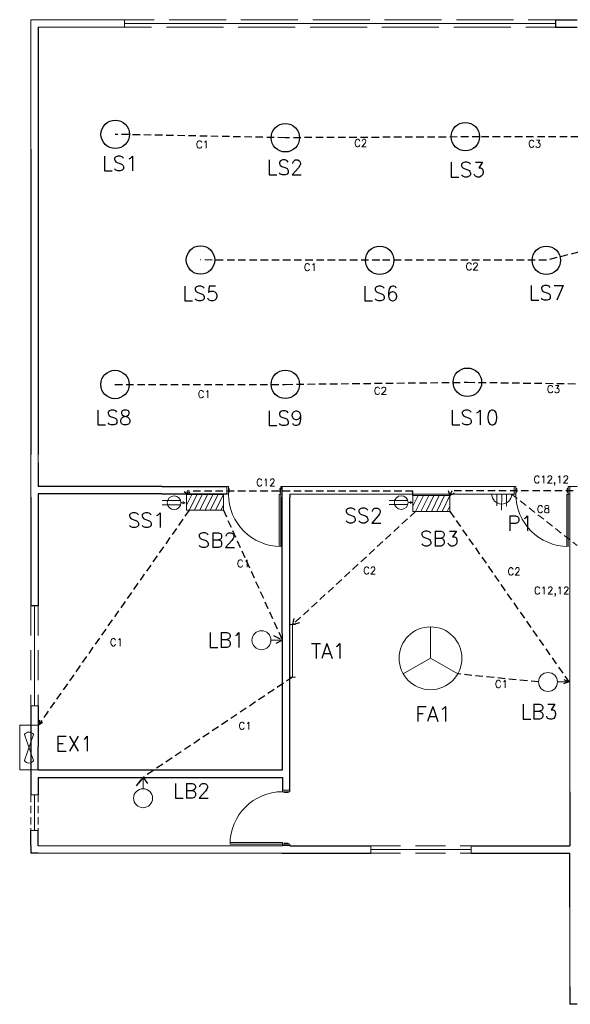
# Model space of a CAD drawing. Header units: inches. Extents: x 860 to 1934, y 169 to 855.
# Tile 1 of 3: x 860 to 1230, y 169 to 831. Entities that reach past the tile are written whole.
import ezdxf

# ---------------------------------------------------------------- set-up
doc = ezdxf.new("R2010")
doc.units = ezdxf.units.IN
doc.header["$LTSCALE"] = 20
doc.header["$MEASUREMENT"] = 0
for name, pattern in [('DASHED2', [0.375, 0.25, -0.125]), ('DASHEDX2', [1.5, 1, -0.5]), ('HIDDEN', [0.375, 0.25, -0.125])]:
    doc.linetypes.add(name, pattern=pattern)
doc.layers.add('Conduit', color=1, linetype='Continuous', lineweight=13)
doc.layers.add('Hidden', color=3, linetype='HIDDEN')
doc.layers.add('Legend', color=6, linetype='Continuous')
doc.styles.add('style1', font='txt.shx', dxfattribs={"height": 41})

msp = doc.modelspace()

# ---------------------------------------------------------------- linework, layer by layer
at = {"lineweight": 13}
for p, q in [((930.12, 830.54), (867.3, 830.54)), ((930.12, 825.52), (930.12, 830.54)), ((978.36, 828.03), (930.12, 828.03)), ((1026.61, 828.03), (978.36, 828.03)), ((1074.85, 828.03), (1026.61, 828.03)), ((1123.09, 828.03), (1074.85, 828.03)), ((1171.34, 828.03), (1123.09, 828.03)), ((1219.58, 828.03), (1171.34, 828.03)), ((930.12, 825.52), (872.33, 825.52)), ((872.33, 538.57), (872.33, 533)), ((1036.16, 516.96), (1041.18, 516.96)), ((1041.18, 516.96), (1192.95, 516.96)), ((1229.13, 516.96), (1229.13, 311.93)), ((1229.13, 516.96), (1234.15, 516.96)), ((999.99, 511.99), (999.99, 511.99)), ((1036.16, 509.93), (1036.16, 514.95)), ((1041.18, 511.94), (1192.95, 511.94)), ((1192.95, 511.94), (1192.95, 511.94)), ((1229.13, 509.93), (1229.13, 511.94)), ((869.82, 369.63), (869.82, 436.97)), ((872.33, 369.63), (867.3, 369.63)), ((872.33, 310.01), (867.3, 310.01)), ((869.82, 285.89), (869.82, 310.01)), ((872.33, 285.89), (867.3, 285.89)), ((872.33, 275.75), (1036.16, 275.75)), ((1095.62, 275.75), (1095.62, 270.72)), ((1162.96, 273.23), (1095.62, 273.23)), ((1162.96, 275.75), (1162.96, 270.72)), ((872.33, 270.72), (1036.16, 270.72)), ((1229.13, 181.27), (1229.13, 234.54))]:
    msp.add_line(p, q, dxfattribs=at)
at = {"linetype": 'Continuous', "lineweight": 13}
for p, q in [((867.3, 743.6), (867.3, 830.54)), ((867.3, 830.54), (867.3, 830.54)), ((872.33, 825.52), (872.33, 743.6)), ((867.3, 509.93), (867.3, 538.57)), ((998.98, 511.99), (998.98, 517.02)), ((998.98, 517.02), (999.99, 517.02)), ((999.99, 517.02), (999.99, 511.99)), ((1036.16, 516.96), (1035.15, 516.96)), ((1035.15, 516.96), (1035.15, 515.7)), ((1191.94, 511.94), (1191.94, 516.96)), ((1191.94, 516.96), (1192.95, 516.96)), ((1192.95, 516.96), (1192.95, 511.94)), ((1229.13, 516.96), (1228.12, 516.96)), ((1228.12, 516.96), (1228.12, 515.7)), ((1229.13, 516.96), (1229.13, 511.94)), ((999.99, 511.99), (998.98, 511.99)), ((1000.59, 515.76), (999.99, 515.76)), ((999.99, 513.25), (1000.59, 513.25)), ((1000.59, 513.25), (1000.59, 515.76)), ((1034.15, 511.94), (1034.15, 476.77)), ((1036.16, 511.94), (1034.15, 511.94)), ((1035.15, 515.7), (1034.55, 515.7)), ((1034.55, 515.7), (1034.55, 513.19)), ((1034.55, 513.19), (1035.15, 513.19)), ((1035.15, 515.7), (1035.15, 514.45)), ((1035.15, 514.45), (1035.15, 513.19)), ((1035.15, 513.19), (1035.15, 511.94)), ((1035.15, 511.94), (1035.15, 476.76)), ((1192.95, 511.94), (1191.94, 511.94)), ((1193.55, 515.7), (1192.95, 515.7)), ((1192.95, 513.19), (1193.55, 513.19)), ((1193.55, 513.19), (1193.55, 515.7)), ((1227.12, 511.94), (1227.12, 476.77)), ((1229.13, 511.94), (1227.12, 511.94)), ((1228.12, 515.7), (1227.52, 515.7)), ((1227.52, 515.7), (1227.52, 513.19)), ((1227.52, 513.19), (1228.12, 513.19)), ((1228.12, 515.7), (1228.12, 514.45)), ((1228.12, 514.45), (1228.12, 513.19)), ((1228.12, 513.19), (1228.12, 511.94)), ((1228.12, 511.94), (1228.12, 476.76)), ((1036.23, 313.03), (1041.25, 313.03)), ((1036.23, 312.02), (1036.23, 313.03)), ((1041.25, 312.02), (1036.23, 312.02)), ((1037.48, 312.02), (1037.48, 311.42)), ((1037.48, 311.42), (1040, 311.42)), ((1040, 311.42), (1040, 312.02)), ((1041.25, 313.03), (1041.25, 312.02)), ((1036.23, 277.85), (1001.06, 277.85)), ((1036.23, 275.84), (1036.23, 277.85)), ((1036.23, 276.84), (1001.05, 276.84)), ((1037.48, 276.84), (1036.23, 276.84)), ((1041.25, 275.84), (1036.23, 275.84)), ((1040, 277.45), (1037.48, 277.45)), ((1037.48, 277.45), (1037.48, 276.84)), ((1038.74, 276.84), (1037.48, 276.84)), ((1040, 276.84), (1038.74, 276.84)), ((1040, 276.84), (1040, 277.45)), ((1041.25, 276.84), (1040, 276.84)), ((1041.25, 275.84), (1041.25, 276.84))]:
    msp.add_line(p, q, dxfattribs=at)
at = {"linetype": 'DASHEDX2', "lineweight": 13}
for p, q in [((930.12, 830.54), (978.36, 830.54)), ((978.36, 830.54), (1026.61, 830.54)), ((1026.61, 830.54), (1074.85, 830.54)), ((1074.85, 830.54), (1123.09, 830.54)), ((1123.09, 830.54), (1171.34, 830.54)), ((1171.34, 830.54), (1219.58, 830.54)), ((978.36, 825.52), (930.12, 825.52)), ((1026.61, 825.52), (978.36, 825.52)), ((1074.85, 825.52), (1026.61, 825.52)), ((1123.09, 825.52), (1074.85, 825.52)), ((1171.34, 825.52), (1123.09, 825.52)), ((1219.58, 825.52), (1171.34, 825.52)), ((867.3, 436.97), (867.3, 369.63)), ((872.33, 436.97), (872.33, 369.63)), ((1095.62, 275.75), (1162.96, 275.75)), ((1095.62, 270.72), (1162.96, 270.72))]:
    msp.add_line(p, q, dxfattribs=at)
for p, q in [((1219.58, 830.54), (1219.58, 825.52)), ((1219.58, 830.54), (1234.15, 830.54)), ((872.33, 825.52), (872.33, 753.52)), ((1219.58, 825.52), (1234.15, 825.52)), ((872.33, 753.52), (872.33, 743.6)), ((867.3, 743.6), (867.3, 671.24)), ((872.33, 743.6), (872.33, 671.24)), ((867.3, 671.24), (867.3, 538.57)), ((872.33, 671.24), (872.33, 538.57)), ((872.33, 533), (872.33, 516.99)), ((955.25, 516.99), (872.33, 516.99)), ((955.25, 516.99), (960.27, 516.99)), ((960.27, 516.99), (965.3, 516.99)), ((965.29, 516.99), (998.98, 517.02)), ((1036.16, 514.95), (1036.16, 516.96)), ((867.3, 509.93), (867.3, 436.97)), ((955.25, 511.97), (872.33, 511.97)), ((872.33, 511.97), (872.33, 436.97)), ((955.25, 511.97), (960.27, 511.97)), ((960.27, 511.97), (965.3, 511.97)), ((965.3, 511.97), (998.98, 511.99)), ((1036.22, 326.66), (1036.16, 509.93)), ((1041.18, 511.94), (1041.18, 509.93)), ((1041.25, 313.03), (1041.18, 509.93)), ((867.3, 436.97), (872.33, 436.97)), ((867.3, 369.63), (867.3, 342.21)), ((872.33, 369.63), (872.33, 342.21)), ((867.3, 342.21), (867.3, 310.01)), ((872.33, 326.66), (872.33, 342.21)), ((872.33, 326.66), (1036.22, 326.66)), ((872.33, 321.64), (1036.22, 321.64)), ((872.33, 321.64), (872.33, 310.01)), ((1036.22, 321.64), (1036.22, 321.64)), ((1036.22, 321.64), (1036.23, 313.03)), ((1229.13, 311.93), (1229.13, 275.75)), ((867.3, 275.75), (867.3, 285.89)), ((872.33, 275.75), (872.33, 285.89)), ((867.3, 275.75), (867.32, 270.72)), ((1036.16, 275.75), (1036.23, 275.84)), ((1041.18, 275.75), (1041.25, 275.84)), ((1041.18, 275.75), (1095.01, 275.75)), ((1041.18, 275.75), (1041.18, 275.75)), ((1095.01, 275.75), (1095.62, 275.75)), ((1162.96, 275.75), (1229.13, 275.75)), ((872.33, 270.72), (867.32, 270.72)), ((1036.16, 270.72), (1041.18, 270.72)), ((1041.18, 270.72), (1095.62, 270.72)), ((1162.96, 270.72), (1227.15, 270.72)), ((1227.15, 270.72), (1229.13, 270.72)), ((1229.13, 234.54), (1229.13, 270.72)), ((1229.13, 181.27), (1229.13, 174.23)), ((1229.13, 174.23), (1229.13, 169.21)), ((1234.15, 169.21), (1229.13, 169.21))]:
    msp.add_line(p, q)
at = {"color": 5, "lineweight": 13}
for p, q in [((975.35, 511.72), (971.81, 511.72)), ((971.81, 511.72), (971.81, 501.1)), ((975.35, 511.72), (971.81, 504.54)), ((978.89, 511.72), (973.65, 501.1)), ((978.89, 511.72), (975.35, 511.72)), ((982.43, 511.72), (977.19, 501.1)), ((982.43, 511.72), (978.89, 511.72)), ((985.97, 511.72), (980.73, 501.1)), ((985.97, 511.72), (982.43, 511.72)), ((989.51, 511.72), (984.27, 501.1)), ((989.51, 511.72), (985.97, 511.72)), ((993.04, 511.72), (987.81, 501.1)), ((993.04, 511.72), (989.51, 511.72)), ((996.58, 511.72), (991.35, 501.1)), ((996.58, 511.72), (993.04, 511.72)), ((996.58, 501.1), (996.58, 511.72)), ((1127.38, 510.93), (1123.84, 510.93)), ((1123.84, 510.93), (1123.84, 500.31)), ((1127.38, 510.93), (1123.84, 503.75)), ((1130.92, 510.93), (1125.68, 500.31)), ((1130.92, 510.93), (1127.38, 510.93)), ((1134.46, 510.93), (1129.22, 500.31)), ((1134.46, 510.93), (1130.92, 510.93)), ((1138, 510.93), (1132.76, 500.31)), ((1138, 510.93), (1134.46, 510.93)), ((1141.53, 510.93), (1136.3, 500.31)), ((1141.53, 510.93), (1138, 510.93)), ((1145.07, 510.93), (1139.84, 500.31)), ((1145.07, 510.93), (1141.53, 510.93)), ((1148.61, 510.93), (1143.38, 500.31)), ((1148.61, 510.93), (1145.07, 510.93)), ((1148.61, 500.31), (1148.61, 510.93)), ((967.89, 507.5), (955.44, 507.5)), ((967.89, 504.74), (955.44, 504.74)), ((968.1, 506.12), (970.98, 506.12)), ((970.98, 506.12), (969.48, 506.85)), ((970.98, 506.12), (969.48, 505.39)), ((996.58, 504.54), (994.89, 501.1)), ((1120.43, 507.61), (1107.98, 507.61)), ((1120.43, 504.85), (1107.98, 504.85)), ((1120.64, 506.23), (1123.52, 506.23)), ((1123.52, 506.23), (1122.02, 506.96)), ((1123.52, 506.23), (1122.02, 505.5)), ((1148.61, 503.75), (1146.92, 500.31)), ((971.81, 501.1), (996.58, 501.1)), ((1123.84, 500.31), (1148.61, 500.31)), ((1043.09, 424.23), (1041.25, 424.23)), ((1043.09, 424.23), (1043.09, 389)), ((1044.92, 424.23), (1043.09, 424.23)), ((1135.66, 401.63), (1135.66, 422.73)), ((1028.54, 413.77), (1036.19, 413.77)), ((1135.66, 401.63), (1117.39, 391.08)), ((1135.66, 401.63), (1153.94, 391.08)), ((1043.09, 389), (1041.25, 389)), ((1044.92, 389), (1043.09, 389)), ((1220.92, 385.71), (1228.57, 385.71)), ((859.85, 326.66), (859.85, 356.62)), ((859.85, 356.62), (872.33, 356.62)), ((872.33, 356.62), (872.33, 326.66)), ((862.97, 332.9), (869.21, 350.38)), ((869.21, 332.9), (862.97, 350.38)), ((872.33, 326.66), (859.85, 326.66)), ((942.68, 313.99), (942.68, 321.64))]:
    msp.add_line(p, q, dxfattribs=at)
at = {"color": 6, "lineweight": 13}
for p, q in [((1190.2, 511.82), (1176.79, 512.02)), ((1180.23, 511.97), (1180.11, 503.93)), ((1183.49, 511.92), (1183.34, 501.2)), ((1186.76, 511.87), (1186.65, 503.84))]:
    msp.add_line(p, q, dxfattribs=at)
at = {"linetype": 'DASHED2', "lineweight": 13}
for p, q in [((867.3, 310.01), (867.3, 285.89)), ((872.33, 310.01), (872.33, 285.89))]:
    msp.add_line(p, q, dxfattribs=at)
at = {"color": 5}
for centre in [(923.98, 753.52), (1038.17, 751.25), (1159.03, 751.95), (981.25, 669.14), (1101.56, 668.93), (1213.45, 668.93), (1160.43, 587.02), (923.83, 585.52), (1038.17, 585.62)]:
    msp.add_circle(centre, 9.56, dxfattribs=at)
at = {"color": 5, "lineweight": 13}
for centre, radius in [((963.49, 506.12), 4.61), ((1116.03, 506.23), 4.61), ((1022.17, 413.77), 6.37), ((1135.66, 401.63), 21.1), ((1214.55, 385.71), 6.37), ((942.68, 307.62), 6.37)]:
    msp.add_circle(centre, radius, dxfattribs=at)
at = {"linetype": 'Continuous', "lineweight": 13}
for centre, start, end in [((1035.15, 511.94), 180, 270), ((1228.12, 511.94), 180, 270), ((1036.23, 276.84), 90, 180)]:
    msp.add_arc(centre, 35.18, start, end, dxfattribs=at)
at = {"color": 6, "lineweight": 13}
msp.add_arc((1183.49, 511.92), 6.71, 179.17447, 359.17447, dxfattribs=at)
at = {"color": 5, "lineweight": 13}
for centre, start, end in [((866.09, 348.28), 33.90544, 146.09456), ((866.09, 335), 213.90544, 326.09456)]:
    msp.add_arc(centre, 3.76, start, end, dxfattribs=at)
at = {"layer": 'Conduit', "color": 3, "linetype": 'DASHED2'}
msp.add_line((1190.01, 511.96), (1234.07, 477.4), dxfattribs=at)
at = {"layer": 'Hidden'}
for p, q in [((1038.17, 751.25), (923.98, 753.52)), ((1168.59, 751.82), (1038.17, 751.25)), ((1279.89, 751.82), (1168.59, 751.82)), ((923.83, 585.52), (1038.17, 585.62)), ((1038.17, 585.62), (1160.43, 587.02)), ((1160.43, 587.02), (1272.43, 585.52)), ((973.65, 501.1), (872.33, 356.62)), ((1148.61, 500.31), (1228.57, 385.71)), ((1208.18, 385.71), (1153.94, 391.08)), ((1043.09, 389), (942.68, 321.64)), ((1228.57, 385.71), (1225.01, 384.42)), ((1225.21, 387.41), (1228.57, 385.71)), ((873.14, 359.95), (872.33, 356.62)), ((872.33, 356.62), (875.24, 358.74)), ((942.68, 321.64), (938.23, 316.04)), ((938.23, 316.04), (942.68, 321.64)), ((942.68, 321.64), (946.88, 315.86))]:
    msp.add_line(p, q, dxfattribs=at)
at = {"layer": 'Hidden', "color": 1}
for p, q in [((1315, 694.59), (1213.45, 668.93)), ((1101.56, 668.93), (981.25, 669.14)), ((1213.45, 668.93), (1101.56, 668.93)), ((970.22, 513.65), (972.18, 511.97)), ((1123.84, 513.91), (972.18, 513.91)), ((972.18, 513.91), (972.18, 511.97)), ((972.18, 511.97), (974.33, 513.21)), ((1123.84, 510.93), (1123.84, 513.91)), ((1147.57, 514.3), (1148.61, 510.93)), ((1149.93, 514.06), (1148.61, 510.93)), ((1148.61, 510.93), (1151.75, 512.77)), ((1231.55, 514.06), (1149.93, 514.06)), ((996.58, 501.1), (1036.19, 413.77)), ((1125.68, 500.31), (1043.09, 424.23)), ((1043.96, 428.41), (1043.09, 424.23)), ((1043.09, 424.23), (1048.43, 425.75)), ((1030.21, 416.96), (1036.19, 413.77)), ((1036.19, 413.77), (1030.67, 410.9))]:
    msp.add_line(p, q, dxfattribs=at)

# ---------------------------------------------------------------- texts
at = {"layer": 'Legend', "style": 'style1'}
for s, p in [('C1', (978.22, 744.25)), ('C2', (1084.4, 745.21)), ('C3', (1201.21, 744.73)), ('C1', (1050.62, 661.82)), ('C2', (1159.21, 662.3)), ('C2', (1097.65, 578.69)), ('C3', (1213.9, 579.84)), ('C1', (979.4, 576.51)), ('C12,12', (1204.83, 519.26)), ('C12', (1018.57, 517.26)), ('C8', (1207.07, 499.29)), ('C1', (1005.67, 462.78)), ('C2', (1090.43, 458.02)), ('C2', (1187.36, 457.49)), ('C12,12', (1205.18, 444.71)), ('C1', (920.39, 409.87)), ('C1', (1178.89, 381.83)), ('C1', (1006.73, 353.79))]:
    msp.add_text(s, height=5, dxfattribs=at).set_placement(p)
at = {"layer": 'Legend', "char_height": 10, "width": 30.7012, "attachment_point": 1, "style": 'style1'}
for s, insert in [('{\\C7;LS1}', (914.98, 738.98)), ('{\\C7;LS2}', (1025.6, 736.32)), ('{\\C7;LS3}', (1147.92, 734.86)), ('{\\C7;LS5}', (969.07, 651.62)), ('{\\C7;LS6}', (1089.93, 651.62)), ('{\\C7;LS7}', (1201.53, 652.11)), ('{\\C7;LS8}', (910.59, 568.38)), ('{\\C7;LS9}', (1025.6, 567.89)), ('{\\C7;LS10}', (1148.41, 568.38)), ('{\\C7;SS2}', (1077.78, 502.48)), ('{\\C7;SS1}', (932.26, 499.41)), ('{\\C7;P1}', (1187.14, 497.32)), ('{\\C7;SB2}', (979.16, 485.93)), ('{\\C7;SB3}', (1128.59, 487.02)), ('{\\C7;LB1}', (986.07, 418.91)), ('{\\C7;TA1}', (1055.42, 411.45)), ('{\\C7;LB3}', (1196.09, 370.76)), ('{\\C7;FA1}', (1125.55, 369.27)), ('{\\C7;EX1}', (883.78, 349.24)), ('{\\C7;LB2}', (962.83, 317.62))]:
    msp.add_mtext(s, dxfattribs=dict(at, insert=insert))

doc.saveas('drawing.dxf')
